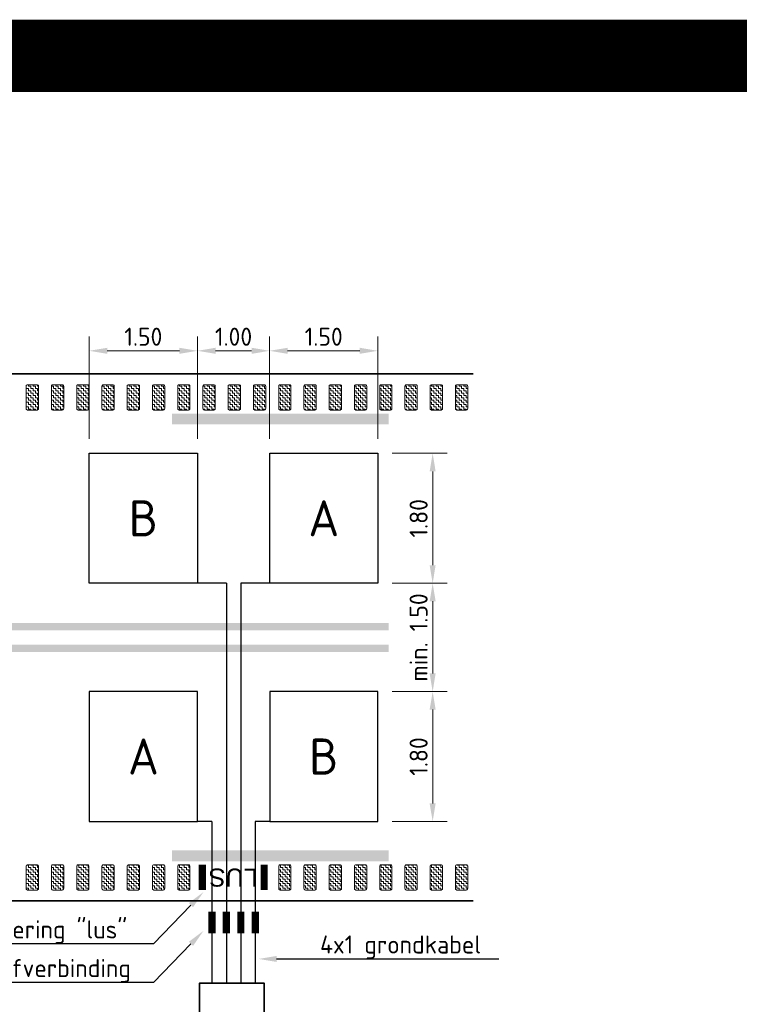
# Model space of a CAD drawing. Header units: metres. Extents: x -699 to 2316, y -1199 to 781.
# Tile 175 of 256: x -43 to -33, y -59 to -45. Entities that reach past the tile are written whole.
import ezdxf
from ezdxf import colors
from ezdxf.entities.mleader import LeaderData, LeaderLine
from ezdxf.enums import TextEntityAlignment as Align
from ezdxf.lldxf.tags import DXFTag
from ezdxf.math import Vec2, Vec3

# ---------------------------------------------------------------- set-up
doc = ezdxf.new("R2010")
doc.units = ezdxf.units.M
doc.header["$PDMODE"] = 1
doc.linetypes.add('NLCS-HIDDEN', pattern=[4, 2, -2])
doc.linetypes.add('VW-3-3_STREEP', pattern=[6, 3, -3])
for name, color, linetype, lineweight in [('N-WA-VW-MARKERING_DYNAMISCH-G', 7, 'Continuous', 35), ('N-WE-KL-MANTELBUIS-G', 7, 'Continuous', 35), ('N-WE-KL-TELPUNT_KABEL-G', 100, 'KL-TELPUNT', 35), ('N-WE-KL-TELPUNT_KABEL-GN', 100, 'NLCS-HIDDEN', 25), ('N-WE-KL-TELPUNT_TELKAST-G', 100, 'Continuous', 35), ('N-WE-VH-KANTVERHARDING-G', 210, 'Continuous', 35), ('N-WE-VH-VERHARDING_BETONSTRAATSTEEN-A', 252, 'Continuous', 18), ('N-WE-VW-MARKERING_LANGS_STREEP_33-G', 7, 'VW-3-3_STREEP', 13), ('N-WE-VW-MARKERING_LANGS_STREEP_DOORGETROKKEN-G', 7, 'Continuous', 13), ('N-WE-VW-MARKERING_SYMBOOL-G', 7, 'Continuous', 35), ('X-XX-AL-M', 7, 'Continuous', 18), ('X-XX-AL-T25', 7, 'Continuous', 25), ('X-XX-AL-T50', 130, 'Continuous', 50)]:
    doc.layers.add(name, color=color, linetype=linetype, lineweight=lineweight)
doc.styles.add('ariel', font='arial.ttf')
doc.styles.add('NLCS-ISO', font='NLCS-ISO.ttf')
doc.styles.add('NLCS-ISO-M100-T25', font='NLCS-ISO.ttf', dxfattribs={"height": 0.25})
doc.styles.get("Standard").update_dxf_attribs({"font": 'romans'})
tags = doc.linetypes.add('KL-TELPUNT', pattern='A,14,-1,["TP",Standard,S=1.8,R=0,X=1,Y=-0.9],-5,30', length=50).pattern_tags.tags
tags[6] = DXFTag(74, 10)
doc.dimstyles.new('NLCS-M100-T25-PIJL_A_L2_H1', dxfattribs={"dimscale": 0.1, "dimtxt": 2.5, "dimasz": 2.5, "dimexe": 2, "dimexo": 2, "dimgap": 0.7, "dimtad": 1, "dimzin": 0, "dimdsep": 46, "dimtxsty": 'NLCS-ISO-M100-T25', "dimcen": 0, "dimdle": 2, "dimclrd": 256, "dimclre": 256, "dimclrt": 256, "dimadec": 1, "dimazin": 0, "dimtfac": 1, "dimtdec": 3, "dimtofl": 0, "dimtmove": 0, "dimatfit": 3, "dimfxl": 2, "dimtfillclr": 256, "dimtolj": 1, "dimtzin": 0, "dimlwd": -1, "dimlwe": -1, "dimarcsym": 0})
pattern_1 = [(90, (2.636113, 76.951647), (-0.03175, 0.03175), [0.03175, -0.03175]), (180, (2.636113, 76.983397), (-0.03175, -0.03175), [0.03175, -0.03175])]

# ---------------------------------------------------------------- blocks, each defined once
blk = doc.blocks.new('*D1957')
at = {"layer": 'Defpoints', "color": 0, "transparency": 16777216}
for p in [(-37.924, -53.158), (-37.924, -54.658), (-37.164, -54.658)]:
    blk.add_point(p, dxfattribs=at)
at = {"layer": 'X-XX-AL-M', "transparency": 16777216}
for p, q in [((-37.724, -53.158), (-36.964, -53.158)), ((-37.164, -53.408), (-37.164, -54.408)), ((-37.724, -54.658), (-36.964, -54.658))]:
    blk.add_line(p, q, dxfattribs=at)
for points in [[(-37.206, -53.408), (-37.123, -53.408), (-37.164, -53.158)], [(-37.206, -54.408), (-37.123, -54.408), (-37.164, -54.658)]]:
    blk.add_solid(points, dxfattribs=at)
at = {"layer": 'X-XX-AL-M', "transparency": 16777216, "insert": (-37.359, -53.908), "char_height": 0.25, "attachment_point": 5, "rotation": 90, "style": 'NLCS-ISO-M100-T25'}
blk.add_mtext('\\A1;min. 1.50', dxfattribs=at)
blk = doc.blocks.new('*D1958')
at = {"layer": 'Defpoints', "color": 0, "transparency": 16777216}
for p in [(-37.924, -49.938), (-39.424, -51.358), (-37.924, -51.358)]:
    blk.add_point(p, dxfattribs=at)
at = {"layer": 'X-XX-AL-M', "transparency": 16777216}
for p, q in [((-39.424, -51.158), (-39.424, -49.738)), ((-37.924, -51.158), (-37.924, -49.738)), ((-39.174, -49.938), (-38.174, -49.938))]:
    blk.add_line(p, q, dxfattribs=at)
for points in [[(-39.174, -49.896), (-39.174, -49.98), (-39.424, -49.938)], [(-38.174, -49.896), (-38.174, -49.98), (-37.924, -49.938)]]:
    blk.add_solid(points, dxfattribs=at)
at = {"layer": 'X-XX-AL-M', "transparency": 16777216, "insert": (-38.674, -49.743), "char_height": 0.25, "attachment_point": 5, "style": 'NLCS-ISO-M100-T25'}
blk.add_mtext('\\A1;1.50', dxfattribs=at)
blk = doc.blocks.new('*D1959')
at = {"layer": 'Defpoints', "color": 0, "transparency": 16777216}
for p in [(-37.924, -51.358), (-37.924, -53.158), (-37.164, -53.158)]:
    blk.add_point(p, dxfattribs=at)
at = {"layer": 'X-XX-AL-M', "transparency": 16777216}
for p, q in [((-37.724, -51.358), (-36.964, -51.358)), ((-37.164, -51.608), (-37.164, -52.908)), ((-37.724, -53.158), (-36.964, -53.158))]:
    blk.add_line(p, q, dxfattribs=at)
for points in [[(-37.206, -51.608), (-37.123, -51.608), (-37.164, -51.358)], [(-37.206, -52.908), (-37.123, -52.908), (-37.164, -53.158)]]:
    blk.add_solid(points, dxfattribs=at)
at = {"layer": 'X-XX-AL-M', "transparency": 16777216, "insert": (-37.359, -52.258), "char_height": 0.25, "attachment_point": 5, "rotation": 90, "style": 'NLCS-ISO-M100-T25'}
blk.add_mtext('\\A1;1.80', dxfattribs=at)
blk = doc.blocks.new('*D1960')
at = {"layer": 'Defpoints', "color": 0, "transparency": 16777216}
for p in [(-41.924, -49.938), (-41.924, -51.358), (-40.424, -51.358)]:
    blk.add_point(p, dxfattribs=at)
at = {"layer": 'X-XX-AL-M', "transparency": 16777216}
for p, q in [((-41.924, -51.158), (-41.924, -49.738)), ((-40.424, -51.158), (-40.424, -49.738)), ((-40.674, -49.938), (-41.674, -49.938))]:
    blk.add_line(p, q, dxfattribs=at)
for points in [[(-41.674, -49.896), (-41.674, -49.98), (-41.924, -49.938)], [(-40.674, -49.896), (-40.674, -49.98), (-40.424, -49.938)]]:
    blk.add_solid(points, dxfattribs=at)
at = {"layer": 'X-XX-AL-M', "transparency": 16777216, "insert": (-41.174, -49.743), "char_height": 0.25, "attachment_point": 5, "style": 'NLCS-ISO-M100-T25'}
blk.add_mtext('\\A1;1.50', dxfattribs=at)
blk = doc.blocks.new('*D1961')
at = {"layer": 'Defpoints', "color": 0, "transparency": 16777216}
for p in [(-39.424, -49.938), (-40.424, -51.358), (-39.424, -51.358)]:
    blk.add_point(p, dxfattribs=at)
at = {"layer": 'X-XX-AL-M', "transparency": 16777216}
for p, q in [((-40.424, -51.158), (-40.424, -49.738)), ((-39.424, -51.158), (-39.424, -49.738)), ((-40.174, -49.938), (-39.674, -49.938))]:
    blk.add_line(p, q, dxfattribs=at)
for points in [[(-40.174, -49.896), (-40.174, -49.98), (-40.424, -49.938)], [(-39.674, -49.896), (-39.674, -49.98), (-39.424, -49.938)]]:
    blk.add_solid(points, dxfattribs=at)
at = {"layer": 'X-XX-AL-M', "transparency": 16777216, "insert": (-39.924, -49.743), "char_height": 0.25, "attachment_point": 5, "style": 'NLCS-ISO-M100-T25'}
blk.add_mtext('\\A1;1.00', dxfattribs=at)
blk = doc.blocks.new('*D1962')
at = {"layer": 'Defpoints', "color": 0, "transparency": 16777216}
for p in [(-37.924, -54.658), (-37.924, -56.458), (-37.164, -56.458)]:
    blk.add_point(p, dxfattribs=at)
at = {"layer": 'X-XX-AL-M', "transparency": 16777216}
for p, q in [((-37.724, -54.658), (-36.964, -54.658)), ((-37.164, -54.908), (-37.164, -56.208)), ((-37.724, -56.458), (-36.964, -56.458))]:
    blk.add_line(p, q, dxfattribs=at)
for points in [[(-37.206, -54.908), (-37.123, -54.908), (-37.164, -54.658)], [(-37.206, -56.208), (-37.123, -56.208), (-37.164, -56.458)]]:
    blk.add_solid(points, dxfattribs=at)
at = {"layer": 'X-XX-AL-M', "transparency": 16777216, "insert": (-37.359, -55.558), "char_height": 0.25, "attachment_point": 5, "rotation": 90, "style": 'NLCS-ISO-M100-T25'}
blk.add_mtext('\\A1;1.80', dxfattribs=at)
blk = doc.blocks.new('tellus')
at = {"layer": 'N-WA-VW-MARKERING_DYNAMISCH-G', "lineweight": 9}
h = blk.add_hatch(dxfattribs=at)
h.set_pattern_fill('ZIGZAG', color=8, scale=0.01, angle=90, style=0)
h.set_pattern_definition(pattern_1)
edge = h.paths.add_edge_path()
edge.add_line((9.239, 21.536), (9.369, 21.536))
edge.add_arc((9.369, 21.556), 0.02, 270, 360)
edge.add_line((9.389, 21.556), (9.389, 21.866))
edge.add_arc((9.369, 21.866), 0.02, 0, 90)
edge.add_line((9.369, 21.886), (9.239, 21.886))
edge.add_arc((9.239, 21.866), 0.02, 90, 180)
edge.add_line((9.219, 21.866), (9.219, 21.556))
edge.add_arc((9.239, 21.556), 0.02, 180, 270)
h = blk.add_hatch(dxfattribs=at)
h.set_pattern_fill('ZIGZAG', color=8, scale=0.01, angle=90, style=0)
h.set_pattern_definition(pattern_1)
edge = h.paths.add_edge_path()
edge.add_line((9.589, 21.536), (9.719, 21.536))
edge.add_arc((9.719, 21.556), 0.02, 270, 360)
edge.add_line((9.739, 21.556), (9.739, 21.866))
edge.add_arc((9.719, 21.866), 0.02, 0, 90)
edge.add_line((9.719, 21.886), (9.589, 21.886))
edge.add_arc((9.589, 21.866), 0.02, 90, 180)
edge.add_line((9.569, 21.866), (9.569, 21.556))
edge.add_arc((9.589, 21.556), 0.02, 180, 270)
h = blk.add_hatch(dxfattribs=at)
h.set_pattern_fill('ZIGZAG', color=8, scale=0.01, angle=90, style=0)
h.set_pattern_definition(pattern_1)
edge = h.paths.add_edge_path()
edge.add_line((9.939, 21.536), (10.069, 21.536))
edge.add_arc((10.069, 21.556), 0.02, 270, 360)
edge.add_line((10.089, 21.556), (10.089, 21.866))
edge.add_arc((10.069, 21.866), 0.02, 0, 90)
edge.add_line((10.069, 21.886), (9.939, 21.886))
edge.add_arc((9.939, 21.866), 0.02, 90, 180)
edge.add_line((9.919, 21.866), (9.919, 21.556))
edge.add_arc((9.939, 21.556), 0.02, 180, 270)
h = blk.add_hatch(dxfattribs=at)
h.set_pattern_fill('ZIGZAG', color=8, scale=0.01, angle=90, style=0)
h.set_pattern_definition(pattern_1)
edge = h.paths.add_edge_path()
edge.add_line((10.289, 21.536), (10.419, 21.536))
edge.add_arc((10.419, 21.556), 0.02, 270, 360)
edge.add_line((10.439, 21.556), (10.439, 21.866))
edge.add_arc((10.419, 21.866), 0.02, 0, 90)
edge.add_line((10.419, 21.886), (10.289, 21.886))
edge.add_arc((10.289, 21.866), 0.02, 90, 180)
edge.add_line((10.269, 21.866), (10.269, 21.556))
edge.add_arc((10.289, 21.556), 0.02, 180, 270)
h = blk.add_hatch(dxfattribs=at)
h.set_pattern_fill('ZIGZAG', color=8, scale=0.01, angle=90, style=0)
h.set_pattern_definition(pattern_1)
edge = h.paths.add_edge_path()
edge.add_line((10.639, 21.536), (10.769, 21.536))
edge.add_arc((10.769, 21.556), 0.02, 270, 360)
edge.add_line((10.789, 21.556), (10.789, 21.866))
edge.add_arc((10.769, 21.866), 0.02, 0, 90)
edge.add_line((10.769, 21.886), (10.639, 21.886))
edge.add_arc((10.639, 21.866), 0.02, 90, 180)
edge.add_line((10.619, 21.866), (10.619, 21.556))
edge.add_arc((10.639, 21.556), 0.02, 180, 270)
h = blk.add_hatch(dxfattribs=at)
h.set_pattern_fill('ZIGZAG', color=8, scale=0.01, angle=90, style=0)
h.set_pattern_definition(pattern_1)
edge = h.paths.add_edge_path()
edge.add_line((10.989, 21.536), (11.119, 21.536))
edge.add_arc((11.119, 21.556), 0.02, 270, 360)
edge.add_line((11.139, 21.556), (11.139, 21.866))
edge.add_arc((11.119, 21.866), 0.02, 0, 90)
edge.add_line((11.119, 21.886), (10.989, 21.886))
edge.add_arc((10.989, 21.866), 0.02, 90, 180)
edge.add_line((10.969, 21.866), (10.969, 21.556))
edge.add_arc((10.989, 21.556), 0.02, 180, 270)
h = blk.add_hatch(dxfattribs=at)
h.set_pattern_fill('ZIGZAG', color=8, scale=0.01, angle=90, style=0)
h.set_pattern_definition(pattern_1)
edge = h.paths.add_edge_path()
edge.add_line((11.339, 21.536), (11.469, 21.536))
edge.add_arc((11.469, 21.556), 0.02, 270, 360)
edge.add_line((11.489, 21.556), (11.489, 21.866))
edge.add_arc((11.469, 21.866), 0.02, 0, 90)
edge.add_line((11.469, 21.886), (11.339, 21.886))
edge.add_arc((11.339, 21.866), 0.02, 90, 180)
edge.add_line((11.319, 21.866), (11.319, 21.556))
edge.add_arc((11.339, 21.556), 0.02, 180, 270)
h = blk.add_hatch(dxfattribs=at)
h.set_pattern_fill('ZIGZAG', color=8, scale=0.01, angle=90, style=0)
h.set_pattern_definition(pattern_1)
edge = h.paths.add_edge_path()
edge.add_line((11.689, 21.536), (11.819, 21.536))
edge.add_arc((11.819, 21.556), 0.02, 270, 360)
edge.add_line((11.839, 21.556), (11.839, 21.866))
edge.add_arc((11.819, 21.866), 0.02, 0, 90)
edge.add_line((11.819, 21.886), (11.689, 21.886))
edge.add_arc((11.689, 21.866), 0.02, 90, 180)
edge.add_line((11.669, 21.866), (11.669, 21.556))
edge.add_arc((11.689, 21.556), 0.02, 180, 270)
h = blk.add_hatch(dxfattribs=at)
h.set_pattern_fill('ZIGZAG', color=8, scale=0.01, angle=90, style=0)
h.set_pattern_definition(pattern_1)
edge = h.paths.add_edge_path()
edge.add_line((12.039, 21.536), (12.169, 21.536))
edge.add_arc((12.169, 21.556), 0.02, 270, 360)
edge.add_line((12.189, 21.556), (12.189, 21.866))
edge.add_arc((12.169, 21.866), 0.02, 0, 90)
edge.add_line((12.169, 21.886), (12.039, 21.886))
edge.add_arc((12.039, 21.866), 0.02, 90, 180)
edge.add_line((12.019, 21.866), (12.019, 21.556))
edge.add_arc((12.039, 21.556), 0.02, 180, 270)
h = blk.add_hatch(dxfattribs=at)
h.set_pattern_fill('ZIGZAG', color=8, scale=0.01, angle=90, style=0)
h.set_pattern_definition(pattern_1)
edge = h.paths.add_edge_path()
edge.add_line((12.389, 21.536), (12.519, 21.536))
edge.add_arc((12.519, 21.556), 0.02, 270, 360)
edge.add_line((12.539, 21.556), (12.539, 21.866))
edge.add_arc((12.519, 21.866), 0.02, 0, 90)
edge.add_line((12.519, 21.886), (12.389, 21.886))
edge.add_arc((12.389, 21.866), 0.02, 90, 180)
edge.add_line((12.369, 21.866), (12.369, 21.556))
edge.add_arc((12.389, 21.556), 0.02, 180, 270)
h = blk.add_hatch(dxfattribs=at)
h.set_pattern_fill('ZIGZAG', color=8, scale=0.01, angle=90, style=0)
h.set_pattern_definition(pattern_1)
edge = h.paths.add_edge_path()
edge.add_line((12.739, 21.536), (12.869, 21.536))
edge.add_arc((12.869, 21.556), 0.02, 270, 360)
edge.add_line((12.889, 21.556), (12.889, 21.866))
edge.add_arc((12.869, 21.866), 0.02, 0, 90)
edge.add_line((12.869, 21.886), (12.739, 21.886))
edge.add_arc((12.739, 21.866), 0.02, 90, 180)
edge.add_line((12.719, 21.866), (12.719, 21.556))
edge.add_arc((12.739, 21.556), 0.02, 180, 270)
h = blk.add_hatch(dxfattribs=at)
h.set_pattern_fill('ZIGZAG', color=8, scale=0.01, angle=90, style=0)
h.set_pattern_definition(pattern_1)
edge = h.paths.add_edge_path()
edge.add_line((13.089, 21.536), (13.219, 21.536))
edge.add_arc((13.219, 21.556), 0.02, 270, 360)
edge.add_line((13.239, 21.556), (13.239, 21.866))
edge.add_arc((13.219, 21.866), 0.02, 0, 90)
edge.add_line((13.219, 21.886), (13.089, 21.886))
edge.add_arc((13.089, 21.866), 0.02, 90, 180)
edge.add_line((13.069, 21.866), (13.069, 21.556))
edge.add_arc((13.089, 21.556), 0.02, 180, 270)
h = blk.add_hatch(dxfattribs=at)
h.set_pattern_fill('ZIGZAG', color=8, scale=0.01, angle=90, style=0)
h.set_pattern_definition(pattern_1)
edge = h.paths.add_edge_path()
edge.add_line((13.439, 21.536), (13.569, 21.536))
edge.add_arc((13.569, 21.556), 0.02, 270, 360)
edge.add_line((13.589, 21.556), (13.589, 21.866))
edge.add_arc((13.569, 21.866), 0.02, 0, 90)
edge.add_line((13.569, 21.886), (13.439, 21.886))
edge.add_arc((13.439, 21.866), 0.02, 90, 180)
edge.add_line((13.419, 21.866), (13.419, 21.556))
edge.add_arc((13.439, 21.556), 0.02, 180, 270)
h = blk.add_hatch(dxfattribs=at)
h.set_pattern_fill('ZIGZAG', color=8, scale=0.01, angle=90, style=0)
h.set_pattern_definition(pattern_1)
edge = h.paths.add_edge_path()
edge.add_line((13.789, 21.536), (13.919, 21.536))
edge.add_arc((13.919, 21.556), 0.02, 270, 360)
edge.add_line((13.939, 21.556), (13.939, 21.866))
edge.add_arc((13.919, 21.866), 0.02, 0, 90)
edge.add_line((13.919, 21.886), (13.789, 21.886))
edge.add_arc((13.789, 21.866), 0.02, 90, 180)
edge.add_line((13.769, 21.866), (13.769, 21.556))
edge.add_arc((13.789, 21.556), 0.02, 180, 270)
h = blk.add_hatch(dxfattribs=at)
h.set_pattern_fill('ZIGZAG', color=8, scale=0.01, angle=90, style=0)
h.set_pattern_definition(pattern_1)
edge = h.paths.add_edge_path()
edge.add_line((14.139, 21.536), (14.269, 21.536))
edge.add_arc((14.269, 21.556), 0.02, 270, 360)
edge.add_line((14.289, 21.556), (14.289, 21.866))
edge.add_arc((14.269, 21.866), 0.02, 0, 90)
edge.add_line((14.269, 21.886), (14.139, 21.886))
edge.add_arc((14.139, 21.866), 0.02, 90, 180)
edge.add_line((14.119, 21.866), (14.119, 21.556))
edge.add_arc((14.139, 21.556), 0.02, 180, 270)
h = blk.add_hatch(dxfattribs=at)
h.set_pattern_fill('ZIGZAG', color=8, scale=0.01, angle=90, style=0)
h.set_pattern_definition(pattern_1)
edge = h.paths.add_edge_path()
edge.add_line((14.489, 21.536), (14.619, 21.536))
edge.add_arc((14.619, 21.556), 0.02, 270, 360)
edge.add_line((14.639, 21.556), (14.639, 21.866))
edge.add_arc((14.619, 21.866), 0.02, 0, 90)
edge.add_line((14.619, 21.886), (14.489, 21.886))
edge.add_arc((14.489, 21.866), 0.02, 90, 180)
edge.add_line((14.469, 21.866), (14.469, 21.556))
edge.add_arc((14.489, 21.556), 0.02, 180, 270)
h = blk.add_hatch(dxfattribs=at)
h.set_pattern_fill('ZIGZAG', color=8, scale=0.01, angle=90, style=0)
h.set_pattern_definition(pattern_1)
edge = h.paths.add_edge_path()
edge.add_line((14.839, 21.536), (14.969, 21.536))
edge.add_arc((14.969, 21.556), 0.02, 270, 360)
edge.add_line((14.989, 21.556), (14.989, 21.866))
edge.add_arc((14.969, 21.866), 0.02, 0, 90)
edge.add_line((14.969, 21.886), (14.839, 21.886))
edge.add_arc((14.839, 21.866), 0.02, 90, 180)
edge.add_line((14.819, 21.866), (14.819, 21.556))
edge.add_arc((14.839, 21.556), 0.02, 180, 270)
h = blk.add_hatch(dxfattribs=at)
h.set_pattern_fill('ZIGZAG', color=8, scale=0.01, angle=90, style=0)
h.set_pattern_definition(pattern_1)
edge = h.paths.add_edge_path()
edge.add_line((15.189, 21.536), (15.319, 21.536))
edge.add_arc((15.319, 21.556), 0.02, 270, 360)
edge.add_line((15.339, 21.556), (15.339, 21.866))
edge.add_arc((15.319, 21.866), 0.02, 0, 90)
edge.add_line((15.319, 21.886), (15.189, 21.886))
edge.add_arc((15.189, 21.866), 0.02, 90, 180)
edge.add_line((15.169, 21.866), (15.169, 21.556))
edge.add_arc((15.189, 21.556), 0.02, 180, 270)
h = blk.add_hatch(dxfattribs=at)
h.set_pattern_fill('ZIGZAG', color=8, scale=0.01, angle=90, style=0)
h.set_pattern_definition(pattern_1)
edge = h.paths.add_edge_path()
edge.add_line((9.239, 15.236), (9.369, 15.236))
edge.add_arc((9.369, 15.216), 0.02, 0, 90, ccw=False)
edge.add_line((9.389, 15.216), (9.389, 14.906))
edge.add_arc((9.369, 14.906), 0.02, 270, 360, ccw=False)
edge.add_line((9.369, 14.886), (9.239, 14.886))
edge.add_arc((9.239, 14.906), 0.02, 180, 270, ccw=False)
edge.add_line((9.219, 14.906), (9.219, 15.216))
edge.add_arc((9.239, 15.216), 0.02, 90, 180, ccw=False)
h = blk.add_hatch(dxfattribs=at)
h.set_pattern_fill('ZIGZAG', color=8, scale=0.01, angle=90, style=0)
h.set_pattern_definition(pattern_1)
edge = h.paths.add_edge_path()
edge.add_line((9.589, 15.236), (9.719, 15.236))
edge.add_arc((9.719, 15.216), 0.02, 0, 90, ccw=False)
edge.add_line((9.739, 15.216), (9.739, 14.906))
edge.add_arc((9.719, 14.906), 0.02, 270, 360, ccw=False)
edge.add_line((9.719, 14.886), (9.589, 14.886))
edge.add_arc((9.589, 14.906), 0.02, 180, 270, ccw=False)
edge.add_line((9.569, 14.906), (9.569, 15.216))
edge.add_arc((9.589, 15.216), 0.02, 90, 180, ccw=False)
h = blk.add_hatch(dxfattribs=at)
h.set_pattern_fill('ZIGZAG', color=8, scale=0.01, angle=90, style=0)
h.set_pattern_definition(pattern_1)
edge = h.paths.add_edge_path()
edge.add_line((9.939, 15.236), (10.069, 15.236))
edge.add_arc((10.069, 15.216), 0.02, 0, 90, ccw=False)
edge.add_line((10.089, 15.216), (10.089, 14.906))
edge.add_arc((10.069, 14.906), 0.02, 270, 360, ccw=False)
edge.add_line((10.069, 14.886), (9.939, 14.886))
edge.add_arc((9.939, 14.906), 0.02, 180, 270, ccw=False)
edge.add_line((9.919, 14.906), (9.919, 15.216))
edge.add_arc((9.939, 15.216), 0.02, 90, 180, ccw=False)
h = blk.add_hatch(dxfattribs=at)
h.set_pattern_fill('ZIGZAG', color=8, scale=0.01, angle=90, style=0)
h.set_pattern_definition(pattern_1)
edge = h.paths.add_edge_path()
edge.add_line((10.289, 15.236), (10.419, 15.236))
edge.add_arc((10.419, 15.216), 0.02, 0, 90, ccw=False)
edge.add_line((10.439, 15.216), (10.439, 14.906))
edge.add_arc((10.419, 14.906), 0.02, 270, 360, ccw=False)
edge.add_line((10.419, 14.886), (10.289, 14.886))
edge.add_arc((10.289, 14.906), 0.02, 180, 270, ccw=False)
edge.add_line((10.269, 14.906), (10.269, 15.216))
edge.add_arc((10.289, 15.216), 0.02, 90, 180, ccw=False)
h = blk.add_hatch(dxfattribs=at)
h.set_pattern_fill('ZIGZAG', color=8, scale=0.01, angle=90, style=0)
h.set_pattern_definition(pattern_1)
edge = h.paths.add_edge_path()
edge.add_line((10.639, 15.236), (10.769, 15.236))
edge.add_arc((10.769, 15.216), 0.02, 0, 90, ccw=False)
edge.add_line((10.789, 15.216), (10.789, 14.906))
edge.add_arc((10.769, 14.906), 0.02, 270, 360, ccw=False)
edge.add_line((10.769, 14.886), (10.639, 14.886))
edge.add_arc((10.639, 14.906), 0.02, 180, 270, ccw=False)
edge.add_line((10.619, 14.906), (10.619, 15.216))
edge.add_arc((10.639, 15.216), 0.02, 90, 180, ccw=False)
h = blk.add_hatch(dxfattribs=at)
h.set_pattern_fill('ZIGZAG', color=8, scale=0.01, angle=90, style=0)
h.set_pattern_definition(pattern_1)
edge = h.paths.add_edge_path()
edge.add_line((10.989, 15.236), (11.119, 15.236))
edge.add_arc((11.119, 15.216), 0.02, 0, 90, ccw=False)
edge.add_line((11.139, 15.216), (11.139, 14.906))
edge.add_arc((11.119, 14.906), 0.02, 270, 360, ccw=False)
edge.add_line((11.119, 14.886), (10.989, 14.886))
edge.add_arc((10.989, 14.906), 0.02, 180, 270, ccw=False)
edge.add_line((10.969, 14.906), (10.969, 15.216))
edge.add_arc((10.989, 15.216), 0.02, 90, 180, ccw=False)
h = blk.add_hatch(dxfattribs=at)
h.set_pattern_fill('ZIGZAG', color=8, scale=0.01, angle=90, style=0)
h.set_pattern_definition(pattern_1)
edge = h.paths.add_edge_path()
edge.add_line((11.339, 15.236), (11.469, 15.236))
edge.add_arc((11.469, 15.216), 0.02, 0, 90, ccw=False)
edge.add_line((11.489, 15.216), (11.489, 14.906))
edge.add_arc((11.469, 14.906), 0.02, 270, 360, ccw=False)
edge.add_line((11.469, 14.886), (11.339, 14.886))
edge.add_arc((11.339, 14.906), 0.02, 180, 270, ccw=False)
edge.add_line((11.319, 14.906), (11.319, 15.216))
edge.add_arc((11.339, 15.216), 0.02, 90, 180, ccw=False)
h = blk.add_hatch(dxfattribs=at)
h.set_pattern_fill('ZIGZAG', color=8, scale=0.01, angle=90, style=0)
h.set_pattern_definition(pattern_1)
edge = h.paths.add_edge_path()
edge.add_line((12.739, 15.236), (12.869, 15.236))
edge.add_arc((12.869, 15.216), 0.02, 0, 90, ccw=False)
edge.add_line((12.889, 15.216), (12.889, 14.906))
edge.add_arc((12.869, 14.906), 0.02, 270, 360, ccw=False)
edge.add_line((12.869, 14.886), (12.739, 14.886))
edge.add_arc((12.739, 14.906), 0.02, 180, 270, ccw=False)
edge.add_line((12.719, 14.906), (12.719, 15.216))
edge.add_arc((12.739, 15.216), 0.02, 90, 180, ccw=False)
h = blk.add_hatch(dxfattribs=at)
h.set_pattern_fill('ZIGZAG', color=8, scale=0.01, angle=90, style=0)
h.set_pattern_definition(pattern_1)
edge = h.paths.add_edge_path()
edge.add_line((13.089, 15.236), (13.219, 15.236))
edge.add_arc((13.219, 15.216), 0.02, 0, 90, ccw=False)
edge.add_line((13.239, 15.216), (13.239, 14.906))
edge.add_arc((13.219, 14.906), 0.02, 270, 360, ccw=False)
edge.add_line((13.219, 14.886), (13.089, 14.886))
edge.add_arc((13.089, 14.906), 0.02, 180, 270, ccw=False)
edge.add_line((13.069, 14.906), (13.069, 15.216))
edge.add_arc((13.089, 15.216), 0.02, 90, 180, ccw=False)
h = blk.add_hatch(dxfattribs=at)
h.set_pattern_fill('ZIGZAG', color=8, scale=0.01, angle=90, style=0)
h.set_pattern_definition(pattern_1)
edge = h.paths.add_edge_path()
edge.add_line((13.439, 15.236), (13.569, 15.236))
edge.add_arc((13.569, 15.216), 0.02, 0, 90, ccw=False)
edge.add_line((13.589, 15.216), (13.589, 14.906))
edge.add_arc((13.569, 14.906), 0.02, 270, 360, ccw=False)
edge.add_line((13.569, 14.886), (13.439, 14.886))
edge.add_arc((13.439, 14.906), 0.02, 180, 270, ccw=False)
edge.add_line((13.419, 14.906), (13.419, 15.216))
edge.add_arc((13.439, 15.216), 0.02, 90, 180, ccw=False)
h = blk.add_hatch(dxfattribs=at)
h.set_pattern_fill('ZIGZAG', color=8, scale=0.01, angle=90, style=0)
h.set_pattern_definition(pattern_1)
edge = h.paths.add_edge_path()
edge.add_line((13.789, 15.236), (13.919, 15.236))
edge.add_arc((13.919, 15.216), 0.02, 0, 90, ccw=False)
edge.add_line((13.939, 15.216), (13.939, 14.906))
edge.add_arc((13.919, 14.906), 0.02, 270, 360, ccw=False)
edge.add_line((13.919, 14.886), (13.789, 14.886))
edge.add_arc((13.789, 14.906), 0.02, 180, 270, ccw=False)
edge.add_line((13.769, 14.906), (13.769, 15.216))
edge.add_arc((13.789, 15.216), 0.02, 90, 180, ccw=False)
h = blk.add_hatch(dxfattribs=at)
h.set_pattern_fill('ZIGZAG', color=8, scale=0.01, angle=90, style=0)
h.set_pattern_definition(pattern_1)
edge = h.paths.add_edge_path()
edge.add_line((14.139, 15.236), (14.269, 15.236))
edge.add_arc((14.269, 15.216), 0.02, 0, 90, ccw=False)
edge.add_line((14.289, 15.216), (14.289, 14.906))
edge.add_arc((14.269, 14.906), 0.02, 270, 360, ccw=False)
edge.add_line((14.269, 14.886), (14.139, 14.886))
edge.add_arc((14.139, 14.906), 0.02, 180, 270, ccw=False)
edge.add_line((14.119, 14.906), (14.119, 15.216))
edge.add_arc((14.139, 15.216), 0.02, 90, 180, ccw=False)
h = blk.add_hatch(dxfattribs=at)
h.set_pattern_fill('ZIGZAG', color=8, scale=0.01, angle=90, style=0)
h.set_pattern_definition(pattern_1)
edge = h.paths.add_edge_path()
edge.add_line((14.489, 15.236), (14.619, 15.236))
edge.add_arc((14.619, 15.216), 0.02, 0, 90, ccw=False)
edge.add_line((14.639, 15.216), (14.639, 14.906))
edge.add_arc((14.619, 14.906), 0.02, 270, 360, ccw=False)
edge.add_line((14.619, 14.886), (14.489, 14.886))
edge.add_arc((14.489, 14.906), 0.02, 180, 270, ccw=False)
edge.add_line((14.469, 14.906), (14.469, 15.216))
edge.add_arc((14.489, 15.216), 0.02, 90, 180, ccw=False)
h = blk.add_hatch(dxfattribs=at)
h.set_pattern_fill('ZIGZAG', color=8, scale=0.01, angle=90, style=0)
h.set_pattern_definition(pattern_1)
edge = h.paths.add_edge_path()
edge.add_line((14.839, 15.236), (14.969, 15.236))
edge.add_arc((14.969, 15.216), 0.02, 0, 90, ccw=False)
edge.add_line((14.989, 15.216), (14.989, 14.906))
edge.add_arc((14.969, 14.906), 0.02, 270, 360, ccw=False)
edge.add_line((14.969, 14.886), (14.839, 14.886))
edge.add_arc((14.839, 14.906), 0.02, 180, 270, ccw=False)
edge.add_line((14.819, 14.906), (14.819, 15.216))
edge.add_arc((14.839, 15.216), 0.02, 90, 180, ccw=False)
h = blk.add_hatch(dxfattribs=at)
h.set_pattern_fill('ZIGZAG', color=8, scale=0.01, angle=90, style=0)
h.set_pattern_definition(pattern_1)
edge = h.paths.add_edge_path()
edge.add_line((15.189, 15.236), (15.319, 15.236))
edge.add_arc((15.319, 15.216), 0.02, 0, 90, ccw=False)
edge.add_line((15.339, 15.216), (15.339, 14.906))
edge.add_arc((15.319, 14.906), 0.02, 270, 360, ccw=False)
edge.add_line((15.319, 14.886), (15.189, 14.886))
edge.add_arc((15.189, 14.906), 0.02, 180, 270, ccw=False)
edge.add_line((15.169, 14.906), (15.169, 15.216))
edge.add_arc((15.189, 15.216), 0.02, 90, 180, ccw=False)
at = {"layer": 'N-WA-VW-MARKERING_DYNAMISCH-G', "color": 8, "lineweight": 9}
for points in [[(9.239, 21.536), (9.369, 21.536, 0.414214), (9.389, 21.556), (9.389, 21.866, 0.414214), (9.369, 21.886), (9.239, 21.886, 0.414214), (9.219, 21.866), (9.219, 21.556, 0.414214)], [(9.589, 21.536), (9.719, 21.536, 0.414214), (9.739, 21.556), (9.739, 21.866, 0.414214), (9.719, 21.886), (9.589, 21.886, 0.414214), (9.569, 21.866), (9.569, 21.556, 0.414214)], [(9.939, 21.536), (10.069, 21.536, 0.414214), (10.089, 21.556), (10.089, 21.866, 0.414214), (10.069, 21.886), (9.939, 21.886, 0.414214), (9.919, 21.866), (9.919, 21.556, 0.414214)], [(10.289, 21.536), (10.419, 21.536, 0.414214), (10.439, 21.556), (10.439, 21.866, 0.414214), (10.419, 21.886), (10.289, 21.886, 0.414214), (10.269, 21.866), (10.269, 21.556, 0.414214)], [(10.639, 21.536), (10.769, 21.536, 0.414214), (10.789, 21.556), (10.789, 21.866, 0.414214), (10.769, 21.886), (10.639, 21.886, 0.414214), (10.619, 21.866), (10.619, 21.556, 0.414214)], [(10.989, 21.536), (11.119, 21.536, 0.414214), (11.139, 21.556), (11.139, 21.866, 0.414214), (11.119, 21.886), (10.989, 21.886, 0.414214), (10.969, 21.866), (10.969, 21.556, 0.414214)], [(11.339, 21.536), (11.469, 21.536, 0.414214), (11.489, 21.556), (11.489, 21.866, 0.414214), (11.469, 21.886), (11.339, 21.886, 0.414214), (11.319, 21.866), (11.319, 21.556, 0.414214)], [(11.689, 21.536), (11.819, 21.536, 0.414214), (11.839, 21.556), (11.839, 21.866, 0.414214), (11.819, 21.886), (11.689, 21.886, 0.414214), (11.669, 21.866), (11.669, 21.556, 0.414214)], [(12.039, 21.536), (12.169, 21.536, 0.414214), (12.189, 21.556), (12.189, 21.866, 0.414214), (12.169, 21.886), (12.039, 21.886, 0.414214), (12.019, 21.866), (12.019, 21.556, 0.414214)], [(12.389, 21.536), (12.519, 21.536, 0.414214), (12.539, 21.556), (12.539, 21.866, 0.414214), (12.519, 21.886), (12.389, 21.886, 0.414214), (12.369, 21.866), (12.369, 21.556, 0.414214)], [(12.739, 21.536), (12.869, 21.536, 0.414214), (12.889, 21.556), (12.889, 21.866, 0.414214), (12.869, 21.886), (12.739, 21.886, 0.414214), (12.719, 21.866), (12.719, 21.556, 0.414214)], [(13.089, 21.536), (13.219, 21.536, 0.414214), (13.239, 21.556), (13.239, 21.866, 0.414214), (13.219, 21.886), (13.089, 21.886, 0.414214), (13.069, 21.866), (13.069, 21.556, 0.414214)], [(13.439, 21.536), (13.569, 21.536, 0.414214), (13.589, 21.556), (13.589, 21.866, 0.414214), (13.569, 21.886), (13.439, 21.886, 0.414214), (13.419, 21.866), (13.419, 21.556, 0.414214)], [(13.789, 21.536), (13.919, 21.536, 0.414214), (13.939, 21.556), (13.939, 21.866, 0.414214), (13.919, 21.886), (13.789, 21.886, 0.414214), (13.769, 21.866), (13.769, 21.556, 0.414214)], [(14.139, 21.536), (14.269, 21.536, 0.414214), (14.289, 21.556), (14.289, 21.866, 0.414214), (14.269, 21.886), (14.139, 21.886, 0.414214), (14.119, 21.866), (14.119, 21.556, 0.414214)], [(14.489, 21.536), (14.619, 21.536, 0.414214), (14.639, 21.556), (14.639, 21.866, 0.414214), (14.619, 21.886), (14.489, 21.886, 0.414214), (14.469, 21.866), (14.469, 21.556, 0.414214)], [(14.839, 21.536), (14.969, 21.536, 0.414214), (14.989, 21.556), (14.989, 21.866, 0.414214), (14.969, 21.886), (14.839, 21.886, 0.414214), (14.819, 21.866), (14.819, 21.556, 0.414214)], [(15.189, 21.536), (15.319, 21.536, 0.414214), (15.339, 21.556), (15.339, 21.866, 0.414214), (15.319, 21.886), (15.189, 21.886, 0.414214), (15.169, 21.866), (15.169, 21.556, 0.414214)], [(9.239, 15.236), (9.369, 15.236, -0.414214), (9.389, 15.216), (9.389, 14.906, -0.414214), (9.369, 14.886), (9.239, 14.886, -0.414214), (9.219, 14.906), (9.219, 15.216, -0.414214)], [(9.589, 15.236), (9.719, 15.236, -0.414214), (9.739, 15.216), (9.739, 14.906, -0.414214), (9.719, 14.886), (9.589, 14.886, -0.414214), (9.569, 14.906), (9.569, 15.216, -0.414214)], [(9.939, 15.236), (10.069, 15.236, -0.414214), (10.089, 15.216), (10.089, 14.906, -0.414214), (10.069, 14.886), (9.939, 14.886, -0.414214), (9.919, 14.906), (9.919, 15.216, -0.414214)], [(10.289, 15.236), (10.419, 15.236, -0.414214), (10.439, 15.216), (10.439, 14.906, -0.414214), (10.419, 14.886), (10.289, 14.886, -0.414214), (10.269, 14.906), (10.269, 15.216, -0.414214)], [(10.639, 15.236), (10.769, 15.236, -0.414214), (10.789, 15.216), (10.789, 14.906, -0.414214), (10.769, 14.886), (10.639, 14.886, -0.414214), (10.619, 14.906), (10.619, 15.216, -0.414214)], [(10.989, 15.236), (11.119, 15.236, -0.414214), (11.139, 15.216), (11.139, 14.906, -0.414214), (11.119, 14.886), (10.989, 14.886, -0.414214), (10.969, 14.906), (10.969, 15.216, -0.414214)], [(11.339, 15.236), (11.469, 15.236, -0.414214), (11.489, 15.216), (11.489, 14.906, -0.414214), (11.469, 14.886), (11.339, 14.886, -0.414214), (11.319, 14.906), (11.319, 15.216, -0.414214)], [(12.739, 15.236), (12.869, 15.236, -0.414214), (12.889, 15.216), (12.889, 14.906, -0.414214), (12.869, 14.886), (12.739, 14.886, -0.414214), (12.719, 14.906), (12.719, 15.216, -0.414214)], [(13.089, 15.236), (13.219, 15.236, -0.414214), (13.239, 15.216), (13.239, 14.906, -0.414214), (13.219, 14.886), (13.089, 14.886, -0.414214), (13.069, 14.906), (13.069, 15.216, -0.414214)], [(13.439, 15.236), (13.569, 15.236, -0.414214), (13.589, 15.216), (13.589, 14.906, -0.414214), (13.569, 14.886), (13.439, 14.886, -0.414214), (13.419, 14.906), (13.419, 15.216, -0.414214)], [(13.789, 15.236), (13.919, 15.236, -0.414214), (13.939, 15.216), (13.939, 14.906, -0.414214), (13.919, 14.886), (13.789, 14.886, -0.414214), (13.769, 14.906), (13.769, 15.216, -0.414214)], [(14.139, 15.236), (14.269, 15.236, -0.414214), (14.289, 15.216), (14.289, 14.906, -0.414214), (14.269, 14.886), (14.139, 14.886, -0.414214), (14.119, 14.906), (14.119, 15.216, -0.414214)], [(14.489, 15.236), (14.619, 15.236, -0.414214), (14.639, 15.216), (14.639, 14.906, -0.414214), (14.619, 14.886), (14.489, 14.886, -0.414214), (14.469, 14.906), (14.469, 15.216, -0.414214)], [(14.839, 15.236), (14.969, 15.236, -0.414214), (14.989, 15.216), (14.989, 14.906, -0.414214), (14.969, 14.886), (14.839, 14.886, -0.414214), (14.819, 14.906), (14.819, 15.216, -0.414214)], [(15.189, 15.236), (15.319, 15.236, -0.414214), (15.339, 15.216), (15.339, 14.906, -0.414214), (15.319, 14.886), (15.189, 14.886, -0.414214), (15.169, 14.906), (15.169, 15.216, -0.414214)]]:
    blk.add_lwpolyline(points, format="xyb", close=True, dxfattribs=at)
at = {"layer": 'N-WE-KL-MANTELBUIS-G', "color": 3, "const_width": 1}
blk.add_lwpolyline([(0, 26.443), (38.206, 26.443), (38.206, 0), (0, 0)], close=True, dxfattribs=at)
at = {"layer": 'N-WE-KL-TELPUNT_KABEL-G', "linetype": 'Continuous', "lineweight": 25}
for p, q in [((11.994, 19.136), (11.594, 19.136)), ((11.994, 19.136), (11.994, 14.736)), ((12.594, 19.136), (12.194, 19.136)), ((12.194, 19.136), (12.194, 14.736)), ((11.794, 15.836), (11.594, 15.836)), ((11.794, 15.836), (11.794, 14.736)), ((12.394, 15.836), (12.394, 14.736)), ((12.594, 15.836), (12.394, 15.836))]:
    blk.add_line(p, q, dxfattribs=at)
for points in [[(10.094, 20.936), (11.594, 20.936), (11.594, 19.136), (10.094, 19.136)], [(12.594, 20.936), (14.094, 20.936), (14.094, 19.136), (12.594, 19.136)], [(10.094, 15.836), (11.594, 15.836), (11.594, 17.636), (10.094, 17.636)], [(12.594, 15.836), (14.094, 15.836), (14.094, 17.636), (12.594, 17.636)]]:
    blk.add_lwpolyline(points, close=True, dxfattribs=at)
at = {"layer": 'N-WE-KL-TELPUNT_KABEL-G', "const_width": 0.1}
for points in [[(11.794, 14.286), (11.794, 14.586)], [(11.994, 14.286), (11.994, 14.586)], [(12.194, 14.286), (12.194, 14.586)], [(12.394, 14.286), (12.394, 14.586)]]:
    blk.add_lwpolyline(points, dxfattribs=at)
at = {"layer": 'N-WE-KL-TELPUNT_KABEL-GN'}
for p, q in [((11.794, 14.736), (11.794, 13.595)), ((11.994, 14.736), (11.994, 13.595)), ((12.194, 14.736), (12.194, 13.595)), ((12.394, 14.736), (12.394, 13.595))]:
    blk.add_line(p, q, dxfattribs=at)
at = {"layer": 'N-WE-KL-TELPUNT_TELKAST-G'}
blk.add_lwpolyline([(11.619, 13.095), (12.519, 13.095), (12.519, 13.595), (11.619, 13.595)], close=True, dxfattribs=at)
at = {"layer": 'N-WE-VH-KANTVERHARDING-G'}
for p, q in [((4.741, 22.036), (15.414, 22.036)), ((4.741, 14.736), (15.414, 14.736))]:
    blk.add_line(p, q, dxfattribs=at)
at = {"layer": 'N-WE-VW-MARKERING_LANGS_STREEP_33-G', "color": 253, "linetype": 'Continuous'}
for points in [[(11.242, 21.486), (14.242, 21.486), (11.242, 21.336), (14.242, 21.336)], [(11.242, 15.286), (14.242, 15.286), (11.242, 15.436), (14.242, 15.436)]]:
    blk.add_solid(points, dxfattribs=at)
at = {"layer": 'N-WE-VW-MARKERING_LANGS_STREEP_DOORGETROKKEN-G', "color": 253, "linetype": 'Continuous'}
for points in [[(5.242, 18.586), (14.242, 18.586), (5.242, 18.486), (14.242, 18.486)], [(5.242, 18.186), (14.242, 18.186), (5.242, 18.286), (14.242, 18.286)]]:
    blk.add_solid(points, dxfattribs=at)
at = {"layer": 'N-WE-VW-MARKERING_SYMBOOL-G', "const_width": 0.1}
for points in [[(11.66, 14.886), (11.66, 15.236)], [(12.518, 14.886), (12.518, 15.236)]]:
    blk.add_lwpolyline(points, dxfattribs=at)
at = {"layer": 'N-WE-VW-MARKERING_SYMBOOL-G', "insert": (12.089, 15.061), "char_height": 0.25, "attachment_point": 5, "rotation": 180, "style": 'ariel'}
blk.add_mtext('LUS', dxfattribs=at)
at = {"layer": 'X-XX-AL-T50', "style": 'NLCS-ISO'}
for s, p in [('B', (10.844, 20.036)), ('A', (13.344, 20.036)), ('A', (10.844, 16.736)), ('B', (13.344, 16.736))]:
    blk.add_text(s, height=0.5, dxfattribs=at).set_placement(p, align=Align.MIDDLE_CENTER)
at = {"layer": 'X-XX-AL-M'}
for base, p2, picture, middle in [((10.094, 22.356), (10.094, 20.936), '*D1960', (10.844, 22.551)), ((12.594, 22.356), (12.594, 20.936), '*D1961', (12.094, 22.551))]:
    dim = blk.add_linear_dim(base=base, p1=(11.594, 20.936), p2=p2, dimstyle='NLCS-M100-T25-PIJL_A_L2_H1', dxfattribs=at)
    dim.commit()
    dim.dimension.update_dxf_attribs({"geometry": picture, "text_midpoint": middle, "insert": (52.017, 72.294)})
dim = blk.add_linear_dim(base=(14.094, 22.356), p1=(12.594, 20.936), p2=(14.094, 20.936), dimstyle='NLCS-M100-T25-PIJL_A_L2_H1', dxfattribs=at)
dim.commit()
dim.dimension.update_dxf_attribs({"geometry": '*D1958', "text_midpoint": (13.344, 22.356), "dimtype": 128, "insert": (52.017, 72.294)})
for base, p1, p2, picture, middle in [((14.853, 19.136), (14.094, 20.936), (14.094, 19.136), '*D1959', (14.658, 20.036)), ((14.853, 15.836), (14.094, 17.636), (14.094, 15.836), '*D1962', (14.658, 16.736))]:
    dim = blk.add_linear_dim(base=base, p1=p1, p2=p2, angle=90, dimstyle='NLCS-M100-T25-PIJL_A_L2_H1', dxfattribs=at)
    dim.commit()
    dim.dimension.update_dxf_attribs({"geometry": picture, "text_midpoint": middle, "insert": (52.017, 72.294)})
dim = blk.add_linear_dim(base=(14.853, 17.636), p1=(14.094, 19.136), p2=(14.094, 17.636), angle=90, text='min. 1.50', dimstyle='NLCS-M100-T25-PIJL_A_L2_H1', dxfattribs=at)
dim.commit()
dim.dimension.update_dxf_attribs({"geometry": '*D1957', "text_midpoint": (14.658, 18.386), "insert": (52.017, 72.294)})
at = {"layer": 'X-XX-AL-T25'}
ml = blk.add_multileader_mtext('Standard', dxfattribs=at)
ml.set_content('markering "lus"', color=256, style='NLCS-ISO-M100-T25')
ml.set_leader_properties(color=256, linetype='ByLayer', lineweight=-1)
ml.build(insert=Vec2(0, 0))
ml.multileader.update_dxf_attribs({"text_left_attachment_type": 5, "text_right_attachment_type": 5, "dogleg_length": 0.25, "arrow_head_size": 0.25})
ctx = ml.context
ctx.base_point, ctx.char_height, ctx.arrow_head_size, ctx.landing_gap_size, ctx.plane_origin = Vec3(8.23, 14.141), 0.25, 0.25, 0.09, Vec3(55.413, 72.416)
ctx.left_attachment, ctx.right_attachment = 5, 5
notes = []
notes.append((ctx, [(0, (1, 1, 0), (10.985, 14.141), (-1, 0), 0.25, [(0, [(11.676, 14.858)], 0, [])])]))
ctx.mtext.insert, ctx.mtext.flow_direction = Vec3(8.32, 14.466), 5
ml = blk.add_multileader_mtext('Standard', dxfattribs=at)
ml.set_content('mofverbinding', color=256, style='NLCS-ISO-M100-T25')
ml.set_leader_properties(color=256, linetype='ByLayer', lineweight=-1)
ml.build(insert=Vec2(0, 0))
ml.multileader.update_dxf_attribs({"text_left_attachment_type": 5, "text_right_attachment_type": 5, "dogleg_length": 0.25, "arrow_head_size": 0.25})
ctx = ml.context
ctx.base_point, ctx.char_height, ctx.arrow_head_size, ctx.landing_gap_size, ctx.plane_origin = Vec3(8.53, 13.605), 0.25, 0.25, 0.09, Vec3(55.413, 71.88)
ctx.left_attachment, ctx.right_attachment = 5, 5
notes.append((ctx, [(0, (1, 1, 0), (10.985, 13.605), (-1, 0), 0.25, [(0, [(11.676, 14.321)], 0, [])])]))
ctx.mtext.insert, ctx.mtext.flow_direction = Vec3(8.62, 13.93), 5
ml = blk.add_multileader_mtext('Standard', dxfattribs=at)
ml.set_content('4x1 grondkabel', color=256, style='NLCS-ISO-M100-T25')
ml.set_leader_properties(color=256, linetype='ByLayer', lineweight=-1)
ml.build(insert=Vec2(0, 0))
ml.multileader.update_dxf_attribs({"text_left_attachment_type": 5, "text_right_attachment_type": 5, "dogleg_length": 0.25, "arrow_head_size": 0.25})
ctx = ml.context
ctx.base_point, ctx.char_height, ctx.arrow_head_size, ctx.landing_gap_size, ctx.plane_origin = Vec3(13.202, 13.932), 0.25, 0.25, 0.09, Vec3(54.142, 77.401)
ctx.left_attachment, ctx.right_attachment = 5, 5
notes.append((ctx, [(0, (1, 1, 0), (12.952, 13.932), (1, 0), 0.25, [(0, [(12.439, 13.932)], 0, [])])]))
ctx.mtext.insert, ctx.mtext.flow_direction = Vec3(13.292, 14.257), 5
for ctx, leaders in notes:
    for number, flags, end, landing, length, lines in leaders:
        leader = LeaderData()
        leader.index, (leader.has_last_leader_line, leader.has_dogleg_vector, leader.attachment_direction) = number, flags
        leader.last_leader_point, leader.dogleg_vector, leader.dogleg_length = Vec3(end), Vec3(landing), length
        for number, points, colour, breaks in lines:
            line = LeaderLine()
            line.index, line.vertices, line.color, line.breaks = number, Vec3.list(points), colors.encode_raw_color(colour), breaks
            leader.lines.append(line)
        ctx.leaders.append(leader)

msp = doc.modelspace()

# ---------------------------------------------------------------- block references
at = {"layer": 'N-WE-VH-VERHARDING_BETONSTRAATSTEEN-A'}
msp.add_blockref('tellus', (-52.0171, -72.2941), dxfattribs=at)

doc.saveas('drawing.dxf')
